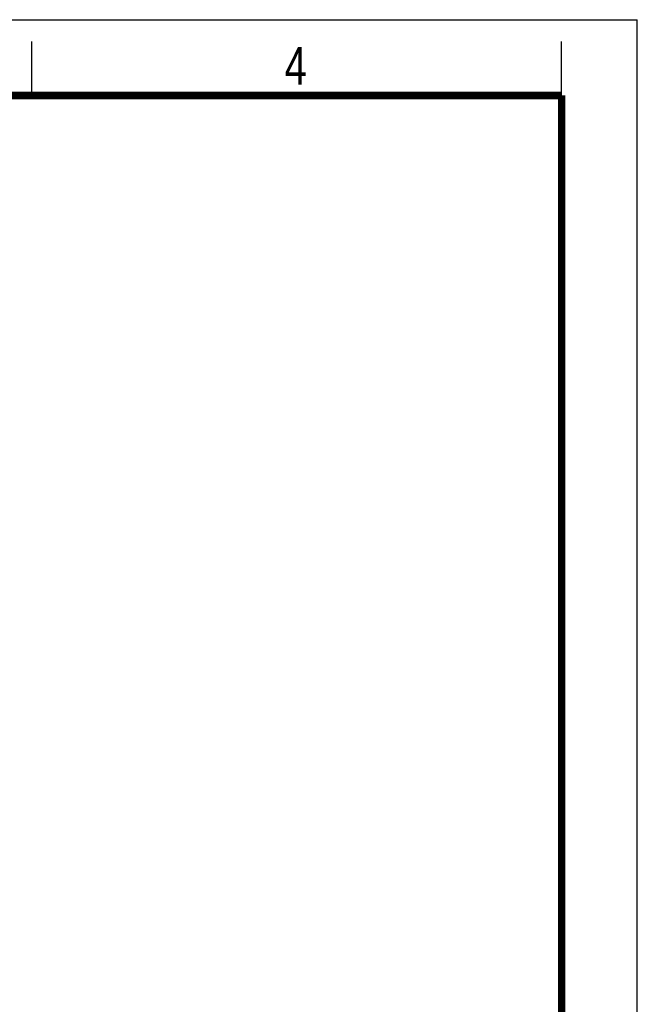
# Model space of a CAD drawing. Header units: millimetres. Extents: x 0 to 210, y 0 to 297.
# Tile 20 of 20: x 153 to 210, y 206 to 297. Entities that reach past the tile are written whole.
import ezdxf

# ---------------------------------------------------------------- set-up
doc = ezdxf.new("R2010")
doc.units = ezdxf.units.MM
doc.header["$LTSCALE"] = 19.36
doc.layers.get('0').update_dxf_attribs({"linetype": 'CONTINUOUS'})
doc.styles.add('TEXTSTYLE_2', font='txt', dxfattribs={"width": 0.75})

msp = doc.modelspace()

# ---------------------------------------------------------------- linework, layer by layer
at = {"color": 2, "linetype": 'CONTINUOUS'}
for p, q in [((0, 297), (210, 297)), ((210, 0), (210, 297)), ((154, 290), (154, 295)), ((203, 290), (203, 295))]:
    msp.add_line(p, q, dxfattribs=at)
at = {"color": 7, "linetype": 'CONTINUOUS', "const_width": 0.7}
for points in [[(7, 290), (203, 290)], [(203, 7), (203, 290)]]:
    msp.add_lwpolyline(points, dxfattribs=at)

# ---------------------------------------------------------------- texts
at = {"color": 5, "linetype": 'CONTINUOUS', "style": 'TEXTSTYLE_2', "width": 0.785714}
msp.add_text('4', height=3.5, dxfattribs=at).set_placement((177.383142, 290.991055))

doc.saveas('drawing.dxf')
